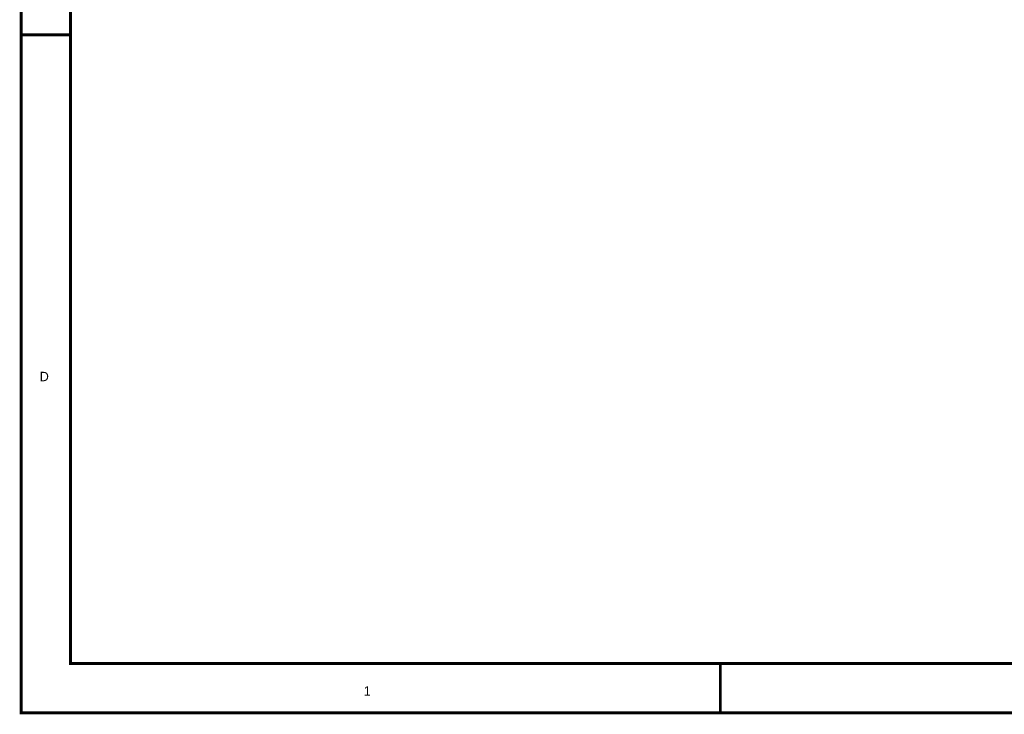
# Model space of a CAD drawing. Header units: inches. Extents: x 0 to 17, y 0 to 11.
# Tile 1 of 114: x 0 to 4, y 0 to 2.8. Entities that reach past the tile are written whole.
import ezdxf

# ---------------------------------------------------------------- set-up
doc = ezdxf.new("R2010")
doc.units = ezdxf.units.IN
doc.header["$MEASUREMENT"] = 0
doc.layers.add('Sheet', color=255, linetype='Continuous')

msp = doc.modelspace()

# ---------------------------------------------------------------- linework, layer by layer
at = {"layer": 'Sheet'}
for points in [[(0.0008, 11, 0.0118, 0.0118, 0), (17, 11, 0.0118, 0.0118, 0), (17, 0, 0.0118, 0.0118, 0), (0.0008, 0, 0.0118, 0.0118, 0), (0.0008, 11, 0.0118, 0.0118, 0)], [(0.0008, 11, 0.0039, 0.0039, 0), (0.0008, 0, 0.0039, 0.0039, 0), (17, 0, 0.0039, 0.0039, 0), (17, 11, 0.0039, 0.0039, 0), (0.0008, 11, 0.0039, 0.0039, 0), (0.0008, 11, 0.0039, 0.0039, 0)], [(0.2006, 10.7994, 0.0118, 0.0118, 0), (16.8002, 10.7994, 0.0118, 0.0118, 0), (16.8002, 0.1998, 0.0118, 0.0118, 0), (0.2006, 0.1998, 0.0118, 0.0118, 0), (0.2006, 10.7994, 0.0118, 0.0118, 0)], [(0.2006, 10.7994, 0.0039, 0.0039, 0), (0.2006, 0.1998, 0.0039, 0.0039, 0), (16.8002, 0.1998, 0.0039, 0.0039, 0), (16.8002, 10.7994, 0.0039, 0.0039, 0), (0.2006, 10.7994, 0.0039, 0.0039, 0), (0.2006, 10.7994, 0.0039, 0.0039, 0)]]:
    msp.add_lwpolyline(points, format="xyseb", close=True, dxfattribs=at)
for points in [[(0.0008, 2.75, 0.0118, 0.0118, 0), (0.2006, 2.75, 0.0118, 0.0118, 0)], [(2.8339, 0, 0.0118, 0.0118, 0), (2.8339, 0.1998, 0.0118, 0.0118, 0)]]:
    msp.add_lwpolyline(points, format="xyseb", dxfattribs=at)

# ---------------------------------------------------------------- texts
for s, p in [('D', (0.0761, 1.3449)), ('1', (1.3892, 0.0698))]:
    msp.add_text(s, height=0.0381, dxfattribs=at).set_placement(p)

doc.saveas('drawing.dxf')
